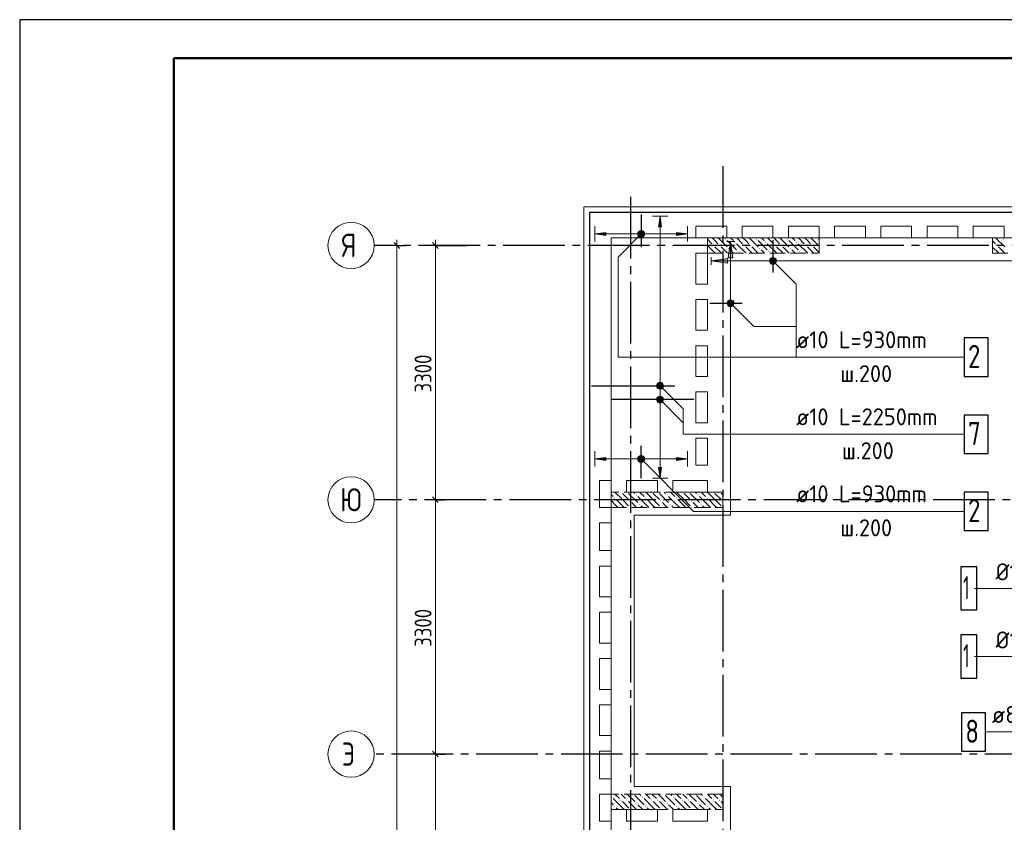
# Model space of a CAD drawing. Header units: millimetres. Extents: x 0 to 32559, y 0 to 42000.
# Tile 6 of 14: x 0 to 12776, y 31585 to 42000. Entities that reach past the tile are written whole.
import ezdxf

# ---------------------------------------------------------------- set-up
doc = ezdxf.new("R2010")
doc.units = ezdxf.units.MM
doc.linetypes.add('______2', pattern=[270, 200, -70])
doc.linetypes.add('______5', pattern=[1100, 800, -100, 100, -100])
for name, color, linetype, lineweight in [('Standard', 7, 'Continuous', 25), ('ЖБ Пилон', 180, 'Continuous', 25), ('Обрамление П-обр. равн.', 7, 'Continuous', 25), ('Оси', 40, '______5', 18), ('Позиционная метка линия выноска', 7, 'Continuous', 13), ('Позиционная метка номер позиции', 7, 'Continuous', 13), ('Фиксатор', 7, 'Continuous', 25)]:
    doc.layers.add(name, color=color, linetype=linetype, lineweight=lineweight)
doc.layers.add('ЖБ Перекрытие верхний уровень', color=7, linetype='Continuous', lineweight=25, true_color=0xe0e0ff)
doc.styles.add('GOST 2.304-81', font='txt')
doc.styles.add('ISOCPEUR', font='txt')

msp = doc.modelspace()

# ---------------------------------------------------------------- hatches: boundary and pattern name
at = {"layer": 'ЖБ Пилон', "linetype": 'Continuous', "lineweight": 18, "transparency": 33554687}
for points in [[(9154, 39153), (9161, 39160), (9167, 39153), (9161, 39147)], [(9274, 39113), (9281, 39120), (9287, 39113), (9281, 39107)], [(9554, 39153), (9561, 39160), (9567, 39153), (9561, 39147)], [(9674, 39113), (9681, 39120), (9687, 39113), (9681, 39107)], [(9954, 39153), (9961, 39160), (9967, 39153), (9961, 39147)], [(10074, 39113), (10081, 39120), (10087, 39113), (10081, 39107)], [(10354, 39153), (10361, 39160), (10367, 39153), (10361, 39147)], [(12754, 39153), (12761, 39160), (12767, 39153), (12761, 39147)], [(8924, 38997), (8927, 38993), (8924, 38990)], [(8994, 39073), (9001, 39080), (9007, 39073), (9001, 39067)], [(9074, 39073), (9081, 39080), (9087, 39073), (9081, 39067)], [(9194, 39033), (9201, 39040), (9207, 39033), (9201, 39027)], [(9314, 38993), (9321, 39000), (9327, 38993), (9321, 38987)], [(9394, 39073), (9401, 39080), (9407, 39073), (9401, 39067)], [(9474, 39073), (9481, 39080), (9487, 39073), (9481, 39067)], [(9594, 39033), (9601, 39040), (9607, 39033), (9601, 39027)], [(9714, 38993), (9721, 39000), (9727, 38993), (9721, 38987)], [(9794, 39073), (9801, 39080), (9807, 39073), (9801, 39067)], [(9874, 39073), (9881, 39080), (9887, 39073), (9881, 39067)], [(9994, 39033), (10001, 39040), (10007, 39033), (10001, 39027)], [(10114, 38993), (10121, 39000), (10127, 38993), (10121, 38987)], [(10194, 39073), (10201, 39080), (10207, 39073), (10201, 39067)], [(10274, 39073), (10281, 39080), (10287, 39073), (10281, 39067)], [(12674, 39073), (12681, 39080), (12687, 39073), (12681, 39067)], [(7714, 35793), (7721, 35800), (7727, 35793), (7721, 35787)], [(7804, 35870), (7801, 35867), (7798, 35870)], [(7884, 35870), (7881, 35867), (7878, 35870)], [(7994, 35833), (8001, 35840), (8007, 35833), (8001, 35827)], [(8114, 35793), (8121, 35800), (8127, 35793), (8121, 35787)], [(8204, 35870), (8201, 35867), (8198, 35870)], [(8284, 35870), (8281, 35867), (8278, 35870)], [(8394, 35833), (8401, 35840), (8407, 35833), (8401, 35827)], [(8514, 35793), (8521, 35800), (8527, 35793), (8521, 35787)], [(8604, 35870), (8601, 35867), (8598, 35870)], [(8684, 35870), (8681, 35867), (8678, 35870)], [(8794, 35833), (8801, 35840), (8807, 35833), (8801, 35827)], [(8914, 35793), (8921, 35800), (8927, 35793), (8921, 35787)], [(9004, 35870), (9001, 35867), (8998, 35870)], [(9084, 35870), (9081, 35867), (9078, 35870)], [(7914, 35753), (7921, 35760), (7927, 35753), (7921, 35747)], [(7914, 35673), (7921, 35680), (7927, 35673), (7924, 35670), (7918, 35670)], [(8034, 35713), (8041, 35720), (8047, 35713), (8041, 35707)], [(8314, 35753), (8321, 35760), (8327, 35753), (8321, 35747)], [(8314, 35673), (8321, 35680), (8327, 35673), (8324, 35670), (8318, 35670)], [(8434, 35713), (8441, 35720), (8447, 35713), (8441, 35707)], [(8714, 35753), (8721, 35760), (8727, 35753), (8721, 35747)], [(8714, 35673), (8721, 35680), (8727, 35673), (8724, 35670), (8718, 35670)], [(8834, 35713), (8841, 35720), (8847, 35713), (8841, 35707)], [(9114, 35753), (9121, 35760), (9124, 35757), (9124, 35750), (9121, 35747)], [(9114, 35673), (9121, 35680), (9124, 35677), (9124, 35670), (9118, 35670)], [(7964, 31950), (7961, 31947), (7958, 31950)], [(8364, 31950), (8361, 31947), (8358, 31950)], [(8764, 31950), (8761, 31947), (8758, 31950)], [(7674, 31913), (7681, 31920), (7687, 31913), (7681, 31907)], [(7794, 31873), (7801, 31880), (7807, 31873), (7801, 31867)], [(7874, 31873), (7881, 31880), (7887, 31873), (7881, 31867)], [(7994, 31833), (8001, 31840), (8007, 31833), (8001, 31827)], [(8074, 31913), (8081, 31920), (8087, 31913), (8081, 31907)], [(8194, 31873), (8201, 31880), (8207, 31873), (8201, 31867)], [(8274, 31873), (8281, 31880), (8287, 31873), (8281, 31867)], [(8394, 31833), (8401, 31840), (8407, 31833), (8401, 31827)], [(8474, 31913), (8481, 31920), (8487, 31913), (8481, 31907)], [(8594, 31873), (8601, 31880), (8607, 31873), (8601, 31867)], [(8674, 31873), (8681, 31880), (8687, 31873), (8681, 31867)], [(8794, 31833), (8801, 31840), (8807, 31833), (8801, 31827)], [(8874, 31913), (8881, 31920), (8887, 31913), (8881, 31907)], [(8994, 31873), (9001, 31880), (9007, 31873), (9001, 31867)], [(9074, 31873), (9081, 31880), (9087, 31873), (9081, 31867)], [(7714, 31793), (7721, 31800), (7727, 31793), (7721, 31787)], [(7914, 31753), (7921, 31760), (7927, 31753), (7924, 31750), (7918, 31750)], [(8114, 31793), (8121, 31800), (8127, 31793), (8121, 31787)], [(8314, 31753), (8321, 31760), (8327, 31753), (8324, 31750), (8318, 31750)], [(8514, 31793), (8521, 31800), (8527, 31793), (8521, 31787)], [(8714, 31753), (8721, 31760), (8727, 31753), (8724, 31750), (8718, 31750)], [(8914, 31793), (8921, 31800), (8927, 31793), (8921, 31787)], [(9114, 31753), (9121, 31760), (9124, 31757), (9124, 31750), (9118, 31750)]]:
    msp.add_hatch(color=7, dxfattribs=at).paths.add_polyline_path(points, flags=16)
at = {"layer": 'Обрамление П-обр. равн.', "linetype": 'Continuous', "lineweight": 13, "transparency": 33554687}
for points in [[(8330, 39310), (8310, 39450), (8290, 39310)], [(8025, 39197), (8025, 39243), (8019, 39220)], [(8025, 39243), (8041, 39181), (8041, 39259)], [(8025, 39243), (8025, 39197), (8041, 39181)], [(8041, 39259), (8064, 39175), (8064, 39265)], [(8041, 39259), (8041, 39181), (8064, 39175)], [(8064, 39265), (8064, 39175), (8086, 39181)], [(8064, 39265), (8086, 39181), (8086, 39259)], [(8086, 39259), (8086, 39181), (8103, 39197)], [(8086, 39259), (8103, 39197), (8103, 39243)], [(8103, 39243), (8103, 39197), (8109, 39220)], [(8524, 39200), (8664, 39220), (8524, 39240)], [(8265, 37250), (8355, 37250), (8349, 37272)], [(8265, 37250), (8349, 37272), (8271, 37272)], [(8271, 37228), (8355, 37250), (8265, 37250)], [(8271, 37272), (8349, 37272), (8333, 37289)], [(8271, 37272), (8333, 37289), (8288, 37289)], [(8271, 37228), (8349, 37228), (8355, 37250)], [(8288, 37211), (8349, 37228), (8271, 37228)], [(8288, 37289), (8333, 37289), (8310, 37295)], [(8288, 37211), (8333, 37211), (8349, 37228)], [(8333, 37211), (8288, 37211), (8310, 37205)], [(8025, 36277), (8025, 36322), (8019, 36300)], [(8025, 36322), (8041, 36261), (8041, 36339)], [(8025, 36322), (8025, 36277), (8041, 36261)], [(8041, 36339), (8064, 36255), (8064, 36345)], [(8041, 36339), (8041, 36261), (8064, 36255)], [(8064, 36345), (8064, 36255), (8086, 36261)], [(8064, 36345), (8086, 36261), (8086, 36339)], [(8086, 36339), (8086, 36261), (8103, 36277)], [(8086, 36339), (8103, 36277), (8103, 36322)], [(8103, 36322), (8103, 36277), (8109, 36300)], [(8524, 36280), (8664, 36300), (8524, 36320)]]:
    msp.add_hatch(color=7, dxfattribs=at).paths.add_polyline_path(points)
for points in [[(7604, 39200), (7464, 39220), (7604, 39240)], [(7604, 36280), (7464, 36300), (7604, 36320)], [(8330, 36190), (8310, 36050), (8290, 36190)]]:
    msp.add_hatch(color=7, dxfattribs=at).paths.add_polyline_path(points, flags=16)
at = {"layer": 'Позиционная метка линия выноска', "linetype": 'Continuous', "lineweight": 13, "transparency": 33554687}
for points in [[(9194, 38910), (9224, 39120), (9254, 38910)], [(9184, 38840), (8974, 38870), (9184, 38900)]]:
    msp.add_hatch(color=7, dxfattribs=at).paths.add_polyline_path(points, flags=16)
at = {"layer": 'Позиционная метка номер позиции', "linetype": 'Continuous', "lineweight": 13, "transparency": 33554687}
for points in [[(8096, 39188), (8032, 39252), (8021, 39231)], [(8096, 39188), (8021, 39231), (8075, 39177)], [(8075, 39177), (8021, 39231), (8021, 39209)], [(8107, 39209), (8053, 39263), (8032, 39252)], [(8107, 39209), (8032, 39252), (8096, 39188)], [(8107, 39231), (8075, 39263), (8053, 39263)], [(8107, 39231), (8053, 39263), (8107, 39209)], [(8075, 39263), (8107, 39231), (8096, 39252)], [(8075, 39177), (8021, 39209), (8053, 39177)], [(8053, 39177), (8021, 39209), (8032, 39188)], [(9731, 38881), (9763, 38913), (9742, 38902)], [(9763, 38913), (9731, 38881), (9731, 38859)], [(9763, 38913), (9731, 38859), (9785, 38913)], [(9785, 38913), (9731, 38859), (9742, 38838)], [(9785, 38913), (9742, 38838), (9806, 38902)], [(9806, 38902), (9742, 38838), (9763, 38827)], [(9806, 38902), (9763, 38827), (9817, 38881)], [(9817, 38881), (9763, 38827), (9785, 38827)], [(9817, 38881), (9785, 38827), (9817, 38859)], [(9817, 38859), (9785, 38827), (9806, 38838)], [(9181, 38331), (9213, 38363), (9192, 38352)], [(9213, 38363), (9181, 38331), (9181, 38309)], [(9213, 38363), (9181, 38309), (9235, 38363)], [(9235, 38363), (9181, 38309), (9192, 38288)], [(9235, 38363), (9192, 38288), (9256, 38352)], [(9256, 38352), (9192, 38288), (9213, 38277)], [(9256, 38352), (9213, 38277), (9267, 38331)], [(9267, 38331), (9213, 38277), (9235, 38277)], [(9267, 38331), (9235, 38277), (9267, 38309)], [(9267, 38309), (9235, 38277), (9256, 38288)], [(8267, 37261), (8299, 37293), (8278, 37282)], [(8299, 37293), (8267, 37261), (8267, 37239)], [(8299, 37293), (8267, 37239), (8322, 37293)], [(8322, 37293), (8267, 37239), (8278, 37218)], [(8322, 37293), (8278, 37218), (8342, 37282)], [(8342, 37282), (8278, 37218), (8299, 37207)], [(8342, 37282), (8299, 37207), (8353, 37261)], [(8353, 37261), (8299, 37207), (8322, 37207)], [(8353, 37261), (8322, 37207), (8353, 37239)], [(8353, 37239), (8322, 37207), (8342, 37218)], [(8267, 37081), (8299, 37113), (8278, 37102)], [(8299, 37113), (8267, 37081), (8267, 37059)], [(8299, 37113), (8267, 37059), (8322, 37113)], [(8322, 37113), (8267, 37059), (8278, 37038)], [(8322, 37113), (8278, 37038), (8342, 37102)], [(8342, 37102), (8278, 37038), (8299, 37027)], [(8342, 37102), (8299, 37027), (8353, 37081)], [(8353, 37081), (8299, 37027), (8322, 37027)], [(8353, 37081), (8322, 37027), (8353, 37059)], [(8353, 37059), (8322, 37027), (8342, 37038)], [(8021, 36311), (8053, 36343), (8032, 36332)], [(8053, 36343), (8021, 36311), (8021, 36289)], [(8053, 36343), (8021, 36289), (8075, 36343)], [(8075, 36343), (8021, 36289), (8032, 36268)], [(8075, 36343), (8032, 36268), (8096, 36332)], [(8096, 36332), (8032, 36268), (8053, 36257)], [(8096, 36332), (8053, 36257), (8107, 36311)], [(8107, 36311), (8053, 36257), (8075, 36257)], [(8107, 36311), (8075, 36257), (8107, 36289)], [(8107, 36289), (8075, 36257), (8096, 36268)]]:
    msp.add_hatch(color=7, dxfattribs=at).paths.add_polyline_path(points)

# ---------------------------------------------------------------- linework, layer by layer
at = {"layer": 'Standard', "color": 7, "linetype": 'Continuous', "lineweight": 25, "transparency": 33554687}
for p, q in [((4857, 39108), (4931, 39033)), ((5357, 39108), (5431, 39033)), ((5357, 35808), (5431, 35733)), ((5357, 32508), (5431, 32433))]:
    msp.add_line(p, q, dxfattribs=at)
at = {"layer": 'Standard', "color": 7, "linetype": 'Continuous', "lineweight": 13, "transparency": 33554687}
for p, q in [((4894, 39070), (4894, 39145)), ((5394, 39070), (5394, 39145)), ((5394, 35770), (5394, 32470)), ((5394, 32470), (5394, 28550))]:
    msp.add_line(p, q, dxfattribs=at)
at = {"layer": 'Standard', "color": 251, "linetype": 'Continuous', "lineweight": -3, "true_color": 0x656565, "transparency": 33554687}
for p, q in [((4894, 39070), (4769, 39070)), ((4894, 39070), (5019, 39070)), ((4894, 39070), (4894, 39070)), ((5394, 39070), (5269, 39070)), ((5394, 39070), (5519, 39070)), ((5394, 39070), (5794, 39070)), ((5394, 35770), (5269, 35770)), ((5394, 35770), (5519, 35770)), ((5394, 35770), (5394, 35770)), ((5394, 32470), (5269, 32470)), ((5394, 32470), (5519, 32470)), ((5394, 32470), (5394, 32470))]:
    msp.add_line(p, q, dxfattribs=at)
at = {"layer": 'Standard', "color": 7, "linetype": 'Continuous', "lineweight": 13, "transparency": 33554687}
msp.add_lwpolyline([(0, 0), (29700, 0), (29700, 42000), (0, 42000), (0, 0)], close=True, dxfattribs=at)
for points in [[(29700, 42000), (0, 42000), (0, 0), (29700, 0), (29700, 42000)], [(29700, 42000), (0, 42000), (0, 0), (29700, 0), (29700, 42000)], [(7674, 17930), (22024, 17930), (22024, 39170), (7674, 39170), (7674, 17930)], [(4894, 39070), (4894, 28141), (4894, 28141), (4894, 18030)], [(5394, 39070), (5394, 37060), (5394, 37060), (5394, 35770)]]:
    msp.add_lwpolyline(points, dxfattribs=at)
at = {"layer": 'Standard', "color": 7, "linetype": 'Continuous', "lineweight": 25, "transparency": 33554687}
for points in [[(29700, 42000), (0, 42000), (0, 0), (29700, 0), (29700, 42000)], [(7394, 17930), (24124, 17930), (24124, 39500), (7394, 39500), (7394, 17930)]]:
    msp.add_lwpolyline(points, dxfattribs=at)
at = {"layer": 'Standard', "color": 7, "linetype": 'Continuous', "lineweight": 50, "transparency": 33554687}
msp.add_lwpolyline([(2000, 41500), (29200, 41500), (29200, 500), (2000, 500), (2000, 41500)], close=True, dxfattribs=at)
at = {"layer": 'Standard', "color": 254, "linetype": 'Continuous', "lineweight": 13, "true_color": 0xc4c4ff, "transparency": 33554687}
msp.add_lwpolyline([(7319, 17859), (23844, 17859), (23844, 39571), (7319, 39571), (7319, 17859)], dxfattribs=at)
at = {"layer": 'ЖБ Перекрытие верхний уровень', "color": 7, "linetype": 'Continuous', "lineweight": 18, "transparency": 33554687}
for p, q in [((22354, 39500), (7394, 39500)), ((7394, 39500), (7394, 17930)), ((8774, 39320), (9174, 39320)), ((8774, 39170), (8774, 39320)), ((9174, 39320), (9174, 39170)), ((9374, 39170), (9374, 39320)), ((9374, 39320), (9774, 39320)), ((9774, 39320), (9774, 39170)), ((9974, 39320), (10374, 39320)), ((9974, 39170), (9974, 39320)), ((10374, 39320), (10374, 39170)), ((10574, 39170), (10574, 39320)), ((10574, 39320), (10974, 39320)), ((10974, 39320), (10974, 39170)), ((11174, 39320), (11574, 39320)), ((11174, 39170), (11174, 39320)), ((11574, 39320), (11574, 39170)), ((11774, 39170), (11774, 39320)), ((11774, 39320), (12174, 39320)), ((12174, 39320), (12174, 39170)), ((12374, 39320), (12774, 39320)), ((12374, 39170), (12374, 39320)), ((12774, 39320), (12774, 39170)), ((9174, 39170), (8774, 39170)), ((9774, 39170), (9374, 39170)), ((10374, 39170), (9974, 39170)), ((10974, 39170), (10574, 39170)), ((11574, 39170), (11174, 39170)), ((12174, 39170), (11774, 39170)), ((12774, 39170), (12374, 39170)), ((8774, 38570), (8774, 38970)), ((8774, 38970), (8924, 38970)), ((8924, 38970), (8924, 38570)), ((8924, 38570), (8774, 38570)), ((8774, 37970), (8774, 38370)), ((8774, 38370), (8924, 38370)), ((8924, 38370), (8924, 37970)), ((8924, 37970), (8774, 37970)), ((8774, 37370), (8774, 37770)), ((8774, 37770), (8924, 37770)), ((8924, 37770), (8924, 37370)), ((8924, 37370), (8774, 37370)), ((8774, 37170), (8924, 37170)), ((8774, 36770), (8774, 37170)), ((8924, 37170), (8924, 36770)), ((8924, 36770), (8774, 36770)), ((8774, 36570), (8924, 36570)), ((8774, 36220), (8774, 36570)), ((8924, 36570), (8924, 36220)), ((8924, 36220), (8774, 36220)), ((7524, 35670), (7524, 36020)), ((7524, 36020), (7674, 36020)), ((7674, 36020), (7674, 35670)), ((7874, 36020), (8274, 36020)), ((7874, 35870), (7874, 36020)), ((8274, 36020), (8274, 35870)), ((8474, 35870), (8474, 36020)), ((8474, 36020), (8924, 36020)), ((8924, 36020), (8924, 35870)), ((8274, 35870), (7874, 35870)), ((8924, 35870), (8474, 35870)), ((7674, 35670), (7524, 35670)), ((7524, 35470), (7674, 35470)), ((7524, 35110), (7524, 35470)), ((7674, 35470), (7674, 35110)), ((7674, 35110), (7524, 35110)), ((7524, 34510), (7524, 34910)), ((7524, 34910), (7674, 34910)), ((7674, 34910), (7674, 34510)), ((7674, 34510), (7524, 34510)), ((7524, 33910), (7524, 34310)), ((7524, 34310), (7674, 34310)), ((7674, 34310), (7674, 33910)), ((7674, 33910), (7524, 33910)), ((7524, 33710), (7674, 33710)), ((7524, 33310), (7524, 33710)), ((7674, 33710), (7674, 33310)), ((7674, 33310), (7524, 33310)), ((7524, 32710), (7524, 33110)), ((7524, 33110), (7674, 33110)), ((7674, 33110), (7674, 32710)), ((7674, 32710), (7524, 32710)), ((7524, 32150), (7524, 32510)), ((7524, 32510), (7674, 32510)), ((7674, 32510), (7674, 32150)), ((7674, 32150), (7524, 32150)), ((7524, 31600), (7524, 31950)), ((7524, 31950), (7674, 31950)), ((7674, 31950), (7674, 31600)), ((7874, 31600), (7874, 31750)), ((7874, 31750), (8274, 31750)), ((8274, 31750), (8274, 31600)), ((8474, 31750), (8924, 31750)), ((8474, 31600), (8474, 31750)), ((8924, 31750), (8924, 31600)), ((7674, 31600), (7524, 31600)), ((8274, 31600), (7874, 31600)), ((8924, 31600), (8474, 31600))]:
    msp.add_line(p, q, dxfattribs=at)
at = {"layer": 'ЖБ Пилон', "color": 253, "linetype": '______2', "lineweight": 13, "true_color": 0xa0a0a0, "transparency": 33554687}
for p, q in [((10374, 39170), (8924, 39170)), ((8924, 39170), (8924, 38970)), ((10374, 38970), (10374, 39170)), ((14424, 39170), (12624, 39170)), ((12624, 39170), (12624, 38970)), ((8924, 38970), (10374, 38970)), ((12624, 38970), (14424, 38970)), ((9124, 35870), (7674, 35870)), ((7674, 35870), (7674, 35670)), ((9124, 35670), (9124, 35870)), ((7674, 35670), (9124, 35670)), ((9124, 31950), (7674, 31950)), ((7674, 31950), (7674, 31750)), ((9124, 31750), (9124, 31950)), ((7674, 31750), (9124, 31750))]:
    msp.add_line(p, q, dxfattribs=at)
at = {"layer": 'ЖБ Пилон', "color": 9, "linetype": 'Continuous', "lineweight": 18, "true_color": 0xc7c7c7, "transparency": 33554687}
for p, q in [((8924, 39150), (8981, 39093)), ((9021, 39133), (8984, 39170)), ((9061, 39093), (9021, 39133)), ((9064, 39170), (9181, 39053)), ((9181, 39133), (9301, 39013)), ((9224, 39170), (9261, 39133)), ((9304, 39170), (9381, 39093)), ((9421, 39133), (9384, 39170)), ((9461, 39093), (9421, 39133)), ((9464, 39170), (9581, 39053)), ((9581, 39133), (9701, 39013)), ((9624, 39170), (9661, 39133)), ((9704, 39170), (9781, 39093)), ((9821, 39133), (9784, 39170)), ((9861, 39093), (9821, 39133)), ((9864, 39170), (9981, 39053)), ((9981, 39133), (10101, 39013)), ((10024, 39170), (10061, 39133)), ((10104, 39170), (10181, 39093)), ((10221, 39133), (10184, 39170)), ((10261, 39093), (10221, 39133)), ((10264, 39170), (10374, 39060)), ((12661, 39093), (12624, 39130)), ((12664, 39170), (12781, 39053)), ((9021, 38973), (8924, 39070)), ((8941, 38973), (8944, 38970)), ((9021, 39053), (9101, 38973)), ((9021, 38973), (9024, 38970)), ((9101, 39053), (9184, 38970)), ((9264, 38970), (9221, 39013)), ((9421, 38973), (9301, 39093)), ((9341, 38973), (9344, 38970)), ((9421, 39053), (9501, 38973)), ((9421, 38973), (9424, 38970)), ((9501, 39053), (9584, 38970)), ((9664, 38970), (9621, 39013)), ((9821, 38973), (9701, 39093)), ((9741, 38973), (9744, 38970)), ((9821, 39053), (9901, 38973)), ((9821, 38973), (9824, 38970)), ((9901, 39053), (9984, 38970)), ((10064, 38970), (10021, 39013)), ((10221, 38973), (10101, 39093)), ((10141, 38973), (10144, 38970)), ((10221, 39053), (10301, 38973)), ((10221, 38973), (10224, 38970)), ((10301, 39053), (10374, 38980)), ((12624, 39050), (12701, 38973)), ((12624, 38970), (12624, 38970)), ((12701, 39053), (12784, 38970)), ((7674, 35840), (7701, 35813)), ((7821, 35773), (7724, 35870)), ((7821, 35853), (7901, 35773)), ((7901, 35853), (8021, 35733)), ((7964, 35870), (7981, 35853)), ((8141, 35693), (8021, 35813)), ((8044, 35870), (8101, 35813)), ((8221, 35773), (8124, 35870)), ((8221, 35853), (8301, 35773)), ((8301, 35853), (8421, 35733)), ((8364, 35870), (8381, 35853)), ((8541, 35693), (8421, 35813)), ((8444, 35870), (8501, 35813)), ((8621, 35773), (8524, 35870)), ((8621, 35853), (8701, 35773)), ((8701, 35853), (8821, 35733)), ((8764, 35870), (8781, 35853)), ((8941, 35693), (8821, 35813)), ((8844, 35870), (8901, 35813)), ((9021, 35773), (8924, 35870)), ((9021, 35853), (9101, 35773)), ((9101, 35853), (9124, 35830)), ((7741, 35693), (7674, 35760)), ((7674, 35680), (7684, 35670)), ((7741, 35773), (7821, 35693)), ((7741, 35693), (7764, 35670)), ((7821, 35773), (7901, 35693)), ((7821, 35693), (7844, 35670)), ((7981, 35693), (7941, 35733)), ((8004, 35670), (7981, 35693)), ((8061, 35693), (8084, 35670)), ((8141, 35773), (8221, 35693)), ((8141, 35693), (8164, 35670)), ((8221, 35773), (8301, 35693)), ((8221, 35693), (8244, 35670)), ((8381, 35693), (8341, 35733)), ((8404, 35670), (8381, 35693)), ((8461, 35693), (8484, 35670)), ((8541, 35773), (8621, 35693)), ((8541, 35693), (8564, 35670)), ((8621, 35773), (8701, 35693)), ((8621, 35693), (8644, 35670)), ((8781, 35693), (8741, 35733)), ((8804, 35670), (8781, 35693)), ((8861, 35693), (8884, 35670)), ((8941, 35773), (9021, 35693)), ((8941, 35693), (8964, 35670)), ((9021, 35773), (9101, 35693)), ((9021, 35693), (9044, 35670)), ((7724, 31950), (7781, 31893)), ((7821, 31933), (7804, 31950)), ((7884, 31950), (7981, 31853)), ((8044, 31950), (8061, 31933)), ((8124, 31950), (8181, 31893)), ((8221, 31933), (8204, 31950)), ((8284, 31950), (8381, 31853)), ((8444, 31950), (8461, 31933)), ((8524, 31950), (8581, 31893)), ((8621, 31933), (8604, 31950)), ((8684, 31950), (8781, 31853)), ((8844, 31950), (8861, 31933)), ((8924, 31950), (8981, 31893)), ((9021, 31933), (9004, 31950)), ((9084, 31950), (9124, 31910)), ((7674, 31840), (7701, 31813)), ((7821, 31773), (7701, 31893)), ((7861, 31893), (7821, 31933)), ((7821, 31853), (7901, 31773)), ((7901, 31853), (8004, 31750)), ((7981, 31933), (8101, 31813)), ((8084, 31750), (8021, 31813)), ((8221, 31773), (8101, 31893)), ((8261, 31893), (8221, 31933)), ((8221, 31853), (8301, 31773)), ((8301, 31853), (8404, 31750)), ((8381, 31933), (8501, 31813)), ((8484, 31750), (8421, 31813)), ((8621, 31773), (8501, 31893)), ((8661, 31893), (8621, 31933)), ((8621, 31853), (8701, 31773)), ((8701, 31853), (8804, 31750)), ((8781, 31933), (8901, 31813)), ((8884, 31750), (8821, 31813)), ((9021, 31773), (8901, 31893)), ((9061, 31893), (9021, 31933)), ((9021, 31853), (9101, 31773)), ((9101, 31853), (9124, 31830)), ((7684, 31750), (7674, 31760)), ((7741, 31773), (7764, 31750)), ((7821, 31773), (7844, 31750)), ((8141, 31773), (8164, 31750)), ((8221, 31773), (8244, 31750)), ((8541, 31773), (8564, 31750)), ((8621, 31773), (8644, 31750)), ((8941, 31773), (8964, 31750)), ((9021, 31773), (9044, 31750))]:
    msp.add_line(p, q, dxfattribs=at)
at = {"layer": 'Обрамление П-обр. равн.', "color": 7, "linetype": 'Continuous', "lineweight": 25, "transparency": 33554687}
for p, q in [((8064, 39470), (8064, 39050)), ((9774, 39140), (9774, 38720)), ((8954, 38320), (9374, 38320)), ((7419, 37250), (8499, 37250)), ((8749, 37070), (7669, 37070)), ((8064, 36050), (8064, 36470))]:
    msp.add_line(p, q, dxfattribs=at)
at = {"layer": 'Обрамление П-обр. равн.', "color": 251, "linetype": 'Continuous', "lineweight": 13, "true_color": 0x494949, "transparency": 33554687}
for p, q in [((8310, 39450), (8210, 39450)), ((8310, 39450), (8290, 39310)), ((8330, 39310), (8310, 39450)), ((8310, 39450), (8410, 39450)), ((8310, 39450), (8310, 39450)), ((7464, 39220), (7464, 39320)), ((7464, 39220), (7604, 39240)), ((7604, 39240), (7604, 39200)), ((8064, 39265), (8064, 39265)), ((8290, 39310), (8330, 39310)), ((8310, 37280), (8310, 39310)), ((8664, 39220), (8524, 39240)), ((8524, 39240), (8524, 39200)), ((8664, 39220), (8664, 39320)), ((7604, 39200), (7464, 39220)), ((7464, 39220), (7464, 39120)), ((7464, 39220), (7464, 39220)), ((7604, 39220), (8034, 39220)), ((8064, 39175), (8064, 39175)), ((8094, 39220), (8524, 39220)), ((8524, 39200), (8664, 39220)), ((8664, 39220), (8664, 39120)), ((8664, 39220), (8664, 39220)), ((8265, 37250), (8265, 37250)), ((8310, 36190), (8310, 37220)), ((8355, 37250), (8355, 37250)), ((7464, 36300), (7464, 36400)), ((7464, 36300), (7604, 36320)), ((7604, 36280), (7464, 36300)), ((7464, 36300), (7464, 36200)), ((7464, 36300), (7464, 36300)), ((7604, 36320), (7604, 36280)), ((7604, 36300), (8034, 36300)), ((8064, 36345), (8064, 36345)), ((8094, 36300), (8524, 36300)), ((8664, 36300), (8524, 36320)), ((8524, 36320), (8524, 36280)), ((8524, 36280), (8664, 36300)), ((8664, 36300), (8664, 36400)), ((8664, 36300), (8664, 36200)), ((8664, 36300), (8664, 36300)), ((8064, 36255), (8064, 36255)), ((8310, 36050), (8290, 36190)), ((8290, 36190), (8330, 36190)), ((8330, 36190), (8310, 36050)), ((8310, 36050), (8210, 36050)), ((8310, 36050), (8410, 36050)), ((8310, 36050), (8310, 36050))]:
    msp.add_line(p, q, dxfattribs=at)
at = {"layer": 'Обрамление П-обр. равн.', "color": 7, "linetype": 'Continuous', "lineweight": 25, "transparency": 33554687}
for points in [[(12256, 37370), (12566, 37370), (12566, 37870), (12256, 37870), (12256, 37370)], [(12256, 36370), (12566, 36370), (12566, 36870), (12256, 36870), (12256, 36370)], [(12256, 35370), (12566, 35370), (12566, 35870), (12256, 35870), (12256, 35370)]]:
    msp.add_lwpolyline(points, dxfattribs=at)
at = {"layer": 'Обрамление П-обр. равн.', "color": 251, "linetype": 'Continuous', "lineweight": 13, "true_color": 0x494949, "transparency": 33554687}
for centre in [(8064, 39220), (8310, 37250), (8064, 36300)]:
    msp.add_circle(centre, 45, dxfattribs=at)
at = {"layer": 'Оси', "color": 8, "linetype": '______5', "lineweight": -3, "transparency": 33554687}
for p, q in [((9124, 40100), (9124, 15930)), ((7924, 39700), (7924, 15930)), ((23574, 39070), (4600, 39070)), ((22554, 35770), (4600, 35770)), ((24324, 32470), (4600, 32470))]:
    msp.add_line(p, q, dxfattribs=at)
at = {"layer": 'Оси', "color": 7, "linetype": 'Continuous', "lineweight": 13, "transparency": 33554687}
for centre in [(4300, 39070), (4300, 35770), (4300, 32470)]:
    msp.add_circle(centre, 300, dxfattribs=at)
at = {"layer": 'Позиционная метка линия выноска', "color": 251, "linetype": 'Continuous', "lineweight": 13, "true_color": 0x494949, "transparency": 33554687}
for p, q in [((9274, 39120), (9174, 39120)), ((9194, 38910), (9224, 39120)), ((9224, 39120), (9224, 39120)), ((9224, 39120), (9224, 39120)), ((9224, 39120), (9224, 39120)), ((9224, 39120), (9254, 38910)), ((8974, 38920), (8974, 38820)), ((8974, 38870), (9184, 38900)), ((8974, 38870), (8974, 38870)), ((8974, 38870), (8974, 38870)), ((8974, 38870), (8974, 38870)), ((9184, 38840), (8974, 38870)), ((9184, 38900), (9184, 38840)), ((9184, 38870), (9199, 38870)), ((9254, 38910), (9194, 38910)), ((9224, 38910), (9224, 38895))]:
    msp.add_line(p, q, dxfattribs=at)
for points in [[(9224, 39120), (9224, 35570), (7974, 35570), (7974, 32050), (9224, 32050), (9224, 25050), (7974, 25050), (7974, 21530), (9224, 21530), (9224, 18230), (14464, 18230), (14464, 18810), (16064, 18810), (16064, 18230), (21974, 18230)], [(8974, 38870), (14464, 38870), (14464, 38510), (16084, 38510), (16084, 38870), (21724, 38870), (21724, 32280), (21724, 24820), (21724, 17980)]]:
    msp.add_lwpolyline(points, dxfattribs=at)
at = {"layer": 'Позиционная метка номер позиции', "color": 7, "linetype": 'Continuous', "lineweight": 13, "transparency": 33554687}
for p, q in [((8032, 39252), (8032, 39252)), ((8096, 39252), (8096, 39252)), ((8032, 39188), (8032, 39188)), ((8096, 39188), (8096, 39188)), ((9742, 38902), (9742, 38902)), ((9806, 38902), (9806, 38902)), ((9742, 38838), (9742, 38838)), ((9806, 38838), (9806, 38838)), ((9192, 38352), (9192, 38352)), ((9256, 38352), (9256, 38352)), ((9192, 38288), (9192, 38288)), ((9256, 38288), (9256, 38288)), ((8278, 37282), (8278, 37282)), ((8278, 37218), (8278, 37218)), ((8342, 37282), (8342, 37282)), ((8342, 37218), (8342, 37218)), ((8278, 37102), (8278, 37102)), ((8342, 37102), (8342, 37102)), ((8278, 37038), (8278, 37038)), ((8342, 37038), (8342, 37038)), ((8032, 36332), (8032, 36332)), ((8096, 36332), (8096, 36332)), ((8032, 36268), (8032, 36268)), ((8096, 36268), (8096, 36268)), ((12391, 34620), (15723, 34620))]:
    msp.add_line(p, q, dxfattribs=at)
for points in [[(8064, 39220), (7764, 38920), (7764, 37620), (12256, 37620)], [(9774, 38870), (10074, 38570), (10074, 37620), (12256, 37620)], [(9224, 38320), (9524, 38020), (10074, 38020), (10074, 37620), (12256, 37620)], [(8310, 37250), (8610, 36950), (8610, 36620), (12256, 36620)], [(8310, 37070), (8610, 36770), (8610, 36620), (12256, 36620)], [(8064, 36300), (8744, 35620), (12256, 35620)], [(12391, 33737), (15351, 33737), (15351, 34734)], [(15417, 33013), (15417, 32757), (12531, 32757)]]:
    msp.add_lwpolyline(points, dxfattribs=at)
at = {"layer": 'Позиционная метка номер позиции', "color": 7, "linetype": 'Continuous', "lineweight": 25, "transparency": 33554687}
for points in [[(12211, 34340), (12421, 34340), (12421, 34900), (12211, 34900), (12211, 34340)], [(12211, 33457), (12421, 33457), (12421, 34017), (12211, 34017), (12211, 33457)]]:
    msp.add_lwpolyline(points, dxfattribs=at)
at = {"layer": 'Позиционная метка номер позиции', "color": 7, "linetype": 'Continuous', "lineweight": 13, "transparency": 33554687}
for centre in [(8064, 39220), (9774, 38870), (9224, 38320), (8310, 37250), (8310, 37070), (8064, 36300)]:
    msp.add_circle(centre, 45, dxfattribs=at)
at = {"layer": 'Фиксатор', "color": 7, "linetype": 'Continuous', "lineweight": 25, "transparency": 33554687}
msp.add_lwpolyline([(12221, 32507), (12531, 32507), (12531, 33007), (12221, 33007), (12221, 32507)], dxfattribs=at)

# ---------------------------------------------------------------- texts
at = {"layer": 'Standard', "color": 7, "linetype": 'Continuous', "lineweight": 25, "transparency": 33554687, "char_height": 220, "width": 641.48, "attachment_point": 7, "rotation": 90, "style": 'GOST 2.304-81'}
for insert in [(5344, 37162), (5344, 33862)]:
    msp.add_mtext('3300', dxfattribs=dict(at, insert=insert))
at = {"layer": 'Обрамление П-обр. равн.', "color": 7, "linetype": 'Continuous', "lineweight": 13, "transparency": 33554687, "attachment_point": 7, "style": 'ISOCPEUR'}
for s, insert, char_height, width in [('\\W0.96;ø10 L=930mm ', (10076, 37737), 220, 1996.29), ('\\W0.78;2', (12306, 37480), 300, 326.41), ('\\W0.95;ш.200 ', (10648, 37297), 220, 962.14), ('\\W0.96;ø10 L=2250mm ', (10076, 36737), 220, 2150.52), ('\\W0.78;7', (12306, 36480), 300, 326.41), ('\\W0.95;ш.200 ', (10670, 36297), 220, 962.14), ('\\W0.96;ø10 L=930mm ', (10076, 35737), 220, 1996.29), ('\\W0.78;2', (12306, 35480), 300, 326.41), ('\\W0.95;ш.200 ', (10648, 35297), 220, 962.14)]:
    msp.add_mtext(s, dxfattribs=dict(at, insert=insert, char_height=char_height, width=width))
at = {"layer": 'Оси', "color": 7, "linetype": 'Continuous', "lineweight": 25, "transparency": 33554687, "char_height": 300, "attachment_point": 7, "style": 'ISOCPEUR'}
for s, insert, width in [('\\W0.80;Я', (4180, 38920), 359.83), ('\\W0.83;Ю', (4158, 35620), 408.87), ('\\W0.80;Э', (4180, 32320), 359.83)]:
    msp.add_mtext(s, dxfattribs=dict(at, insert=insert, width=width))
at = {"layer": 'Позиционная метка номер позиции', "color": 7, "linetype": 'Continuous', "lineweight": 25, "transparency": 33554687, "attachment_point": 7, "style": 'ISOCPEUR'}
for s, insert, char_height, width in [('\\W0.94;Ø10 L=п.м.', (12664, 34725), 220, 1488.69), ('\\W0.56;1', (12241, 34480), 300, 233.32), ('\\W0.94;Ø10 L=п.м.', (12664, 33841), 220, 1488.69), ('\\W0.56;1', (12241, 33597), 300, 233.32)]:
    msp.add_mtext(s, dxfattribs=dict(at, insert=insert, char_height=char_height, width=width))
at = {"layer": 'Фиксатор', "color": 7, "linetype": 'Continuous', "lineweight": 13, "transparency": 33554687, "attachment_point": 7, "style": 'ISOCPEUR'}
for s, insert, char_height, width in [('\\W0.98;ø8 L=785mm ', (12615, 32874), 220, 1888.53), ('\\W0.78;8', (12271, 32617), 300, 326.41)]:
    msp.add_mtext(s, dxfattribs=dict(at, insert=insert, char_height=char_height, width=width))

doc.saveas('drawing.dxf')
